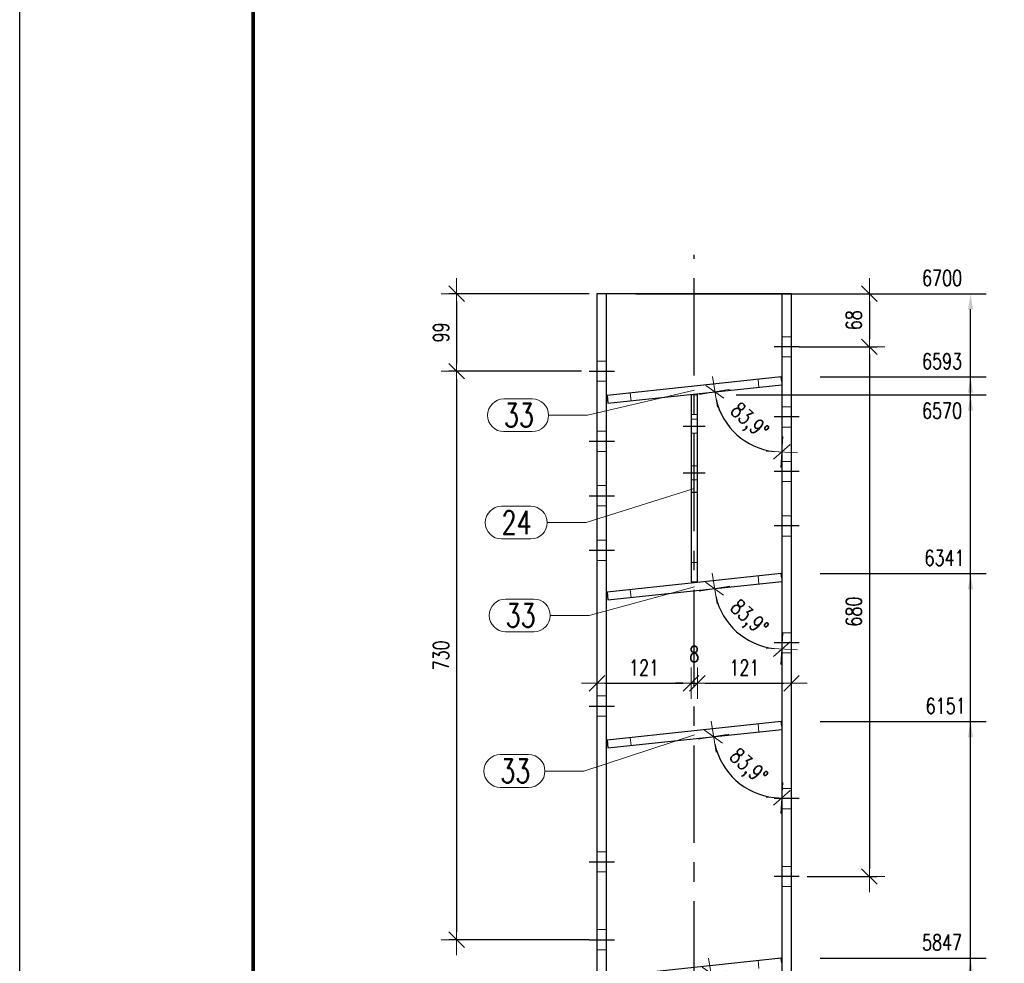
# Model space of a CAD drawing. Header units: millimetres. Extents: x 2097 to 3301, y 14853 to 15503.
# Tile 4 of 97: x 2099 to 2226, y 15075 to 15196. Entities that reach past the tile are written whole.
import ezdxf

# ---------------------------------------------------------------- set-up
doc = ezdxf.new("R2010")
doc.units = ezdxf.units.MM
doc.header["$LTSCALE"] = 10
doc.linetypes.add('HIDDEN', pattern=[0.375, 0.25, -0.125])
doc.linetypes.add('MITTE', pattern=[2, 1.25, -0.25, 0.25, -0.25])
doc.layers.get('Defpoints').update_dxf_attribs({"color": 1})
doc.layers.add('_FORMATKA', color=8, linetype='Continuous', plot=False)
for name, color, linetype, lineweight in [('_RAMKA', 7, 'Continuous', 35), ('PS_DIM', 4, 'Continuous', 13), ('PS_Hidden', 2, 'HIDDEN', 9), ('PS_Pos', 1, 'Continuous', 15), ('PS_SOLID', 7, 'Continuous', 30)]:
    doc.layers.add(name, color=color, linetype=linetype, lineweight=lineweight)
doc.layers.add('PS_MID', color=5, linetype='MITTE')
doc.layers.add('PS_SHAPE', color=3, linetype='Continuous')
doc.styles.add('simplex', font='simplex.shx', dxfattribs={"width": 0.75})
doc.dimstyles.new('1_10_GŁ_DS1-LS10', dxfattribs={"dimtxt": 2, "dimasz": 2, "dimexe": 2, "dimexo": 5, "dimgap": 1, "dimtad": 1, "dimjust": 4, "dimdec": 0, "dimlfac": 10, "dimtxsty": 'simplex', "dimblk1": 'NONE', "dimsah": 1, "dimcen": 2, "dimclrd": 256, "dimclre": 256, "dimclrt": 3, "dimadec": 1, "dimazin": 0, "dimtfac": 1, "dimtdec": 0, "dimtmove": 2, "dimatfit": 3, "dimfxl": 1, "dimarcsym": 0})
doc.dimstyles.new('1_10_PRZ', dxfattribs={"dimtxt": 2, "dimasz": 1, "dimexe": 2, "dimexo": 5, "dimgap": 1, "dimtad": 1, "dimdec": 0, "dimlfac": 10, "dimtxsty": 'simplex', "dimblk": 'dimznak', "dimcen": 2, "dimse1": 1, "dimse2": 1, "dimclrt": 3, "dimadec": 1, "dimazin": 0, "dimtfac": 1, "dimtdec": 0, "dimtix": 1, "dimtmove": 2, "dimatfit": 3, "dimldrblk": 'dim-grot', "dimfxl": 1, "dimarcsym": 0})
doc.dimstyles.new('1_10_SC', dxfattribs={"dimtxt": 2, "dimasz": 1, "dimexe": 1, "dimexo": 1, "dimgap": 1, "dimtad": 1, "dimdec": 0, "dimlfac": 10, "dimtxsty": 'simplex', "dimblk": 'dimznak', "dimcen": 2, "dimclrd": 256, "dimclre": 256, "dimclrt": 3, "dimadec": 1, "dimazin": 0, "dimtfac": 1, "dimtdec": 0, "dimtix": 1, "dimtmove": 2, "dimatfit": 3, "dimldrblk": 'dim-grot', "dimfxl": 1, "dimarcsym": 0})

# ---------------------------------------------------------------- blocks, each defined once
blk = doc.blocks.new('dimznak')
at = {"color": 0}
for points in [[(0, 2), (0, -2)], [(-2, 0), (2, 0)]]:
    blk.add_lwpolyline(points, dxfattribs=at)
at = {"color": 2}
blk.add_lwpolyline([(1, 1), (-1, -1)], dxfattribs=at)
blk = doc.blocks.new('*D1164')
at = {"layer": 'Defpoints', "color": 0, "transparency": 16777216}
for p in [(2197.25, 15161.29), (2197.25, 15149.61), (2174.91, 15147.22), (2190.09, 15144.77), (2197.25, 15035.29)]:
    blk.add_point(p, dxfattribs=at)
at = {"layer": 'PS_DIM', "color": 0, "lineweight": -2, "transparency": 16777216}
blk.add_arc((2197.25, 15149.61), 8.64, 192.7301, 263.3619, dxfattribs=at)
for p, rotation in [((2188.66, 15148.69), 99.4110277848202), ((2197.25, 15140.97), 356.6809749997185)]:
    blk.add_blockref('dimznak', p, dxfattribs=dict(at, rotation=rotation))
at = {"layer": 'PS_DIM', "color": 3, "transparency": 16777216, "insert": (2192.94, 15144.81), "char_height": 2, "attachment_point": 5, "rotation": 318.046, "style": 'simplex'}
blk.add_mtext('83,9°', dxfattribs=at)
blk = doc.blocks.new('dim-grot')
blk.add_hatch(color=256).paths.add_polyline_path([(0, 0), (-2, 0.5), (-2, -0.5)])
blk.add_lwpolyline([(0, 0), (-2, 0.5), (-2, -0.5), (0, 0)])
blk = doc.blocks.new('*D1165')
at = {"layer": 'Defpoints', "color": 0, "transparency": 16777216}
for p in [(2197.25, 15161.29), (2197.25, 15124.36), (2174.91, 15121.97), (2190.05, 15119.49), (2197.25, 15035.29)]:
    blk.add_point(p, dxfattribs=at)
at = {"layer": 'PS_DIM', "color": 0, "lineweight": -2, "transparency": 16777216}
blk.add_arc((2197.25, 15124.36), 8.69, 192.6927, 263.3993, dxfattribs=at)
for p, rotation in [((2188.61, 15123.43), 99.39233707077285), ((2197.25, 15115.67), 356.699665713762)]:
    blk.add_blockref('dimznak', p, dxfattribs=dict(at, rotation=rotation))
at = {"layer": 'PS_DIM', "color": 3, "transparency": 16777216, "insert": (2192.9, 15119.53), "char_height": 2, "attachment_point": 5, "rotation": 318.046, "style": 'simplex'}
blk.add_mtext('83,9°', dxfattribs=at)
blk = doc.blocks.new('*D1166')
at = {"layer": 'Defpoints', "color": 0, "transparency": 16777216}
for p in [(2197.25, 15161.29), (2197.25, 15105.36), (2174.91, 15102.97), (2189.95, 15100.42), (2197.25, 15035.29)]:
    blk.add_point(p, dxfattribs=at)
at = {"layer": 'PS_DIM', "color": 0, "lineweight": -2, "transparency": 16777216}
blk.add_arc((2197.25, 15105.36), 8.81, 192.6004, 263.4916, dxfattribs=at)
for p, rotation in [((2188.49, 15104.42), 99.34621714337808), ((2197.25, 15096.55), 356.7457856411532)]:
    blk.add_blockref('dimznak', p, dxfattribs=dict(at, rotation=rotation))
at = {"layer": 'PS_DIM', "color": 3, "transparency": 16777216, "insert": (2192.82, 15100.43), "char_height": 2, "attachment_point": 5, "rotation": 318.046, "style": 'simplex'}
blk.add_mtext('83,9°', dxfattribs=at)
blk = doc.blocks.new('*D1167')
at = {"layer": 'Defpoints', "color": 0, "transparency": 16777216}
for p in [(2197.25, 15161.29), (2197.25, 15074.98), (2174.91, 15072.6), (2189.68, 15069.87), (2197.25, 15035.29)]:
    blk.add_point(p, dxfattribs=at)
at = {"layer": 'PS_DIM', "color": 0, "lineweight": -2, "transparency": 16777216}
blk.add_arc((2197.25, 15074.98), 9.13, 192.3702, 263.7218, dxfattribs=at)
for p, rotation in [((2188.17, 15074.01), 99.23109958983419), ((2197.25, 15065.85), 356.8609031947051)]:
    blk.add_blockref('dimznak', p, dxfattribs=dict(at, rotation=rotation))
at = {"layer": 'PS_DIM', "color": 3, "transparency": 16777216, "insert": (2192.61, 15069.82), "char_height": 2, "attachment_point": 5, "rotation": 318.046, "style": 'simplex'}
blk.add_mtext('83,9°', dxfattribs=at)
blk = doc.blocks.new('*D1168')
at = {"layer": 'Defpoints', "color": 0, "transparency": 16777216}
for p in [(2185.6, 15140.22), (2173.5, 15138.84), (2185.6, 15111.28)]:
    blk.add_point(p, dxfattribs=at)
at = {"layer": 'PS_DIM', "color": 0, "lineweight": -2, "transparency": 16777216}
blk.add_line((2174.5, 15111.28), (2184.6, 15111.28), dxfattribs=at)
at = {"layer": 'PS_DIM', "color": 0, "lineweight": -2, "transparency": 16777216, "rotation": 180}
blk.add_blockref('dimznak', (2173.5, 15111.28), dxfattribs=at)
at = {"layer": 'PS_DIM', "color": 0, "lineweight": -2, "transparency": 16777216}
blk.add_blockref('dimznak', (2185.6, 15111.28), dxfattribs=at)
at = {"layer": 'PS_DIM', "color": 3, "transparency": 16777216, "insert": (2179.55, 15113.28), "char_height": 2, "attachment_point": 5, "style": 'simplex'}
blk.add_mtext('121', dxfattribs=at)
blk = doc.blocks.new('*D1169')
at = {"layer": 'Defpoints', "color": 0, "transparency": 16777216}
for p in [(2185.6, 15140.22), (2186.4, 15128.44), (2186.4, 15111.28)]:
    blk.add_point(p, dxfattribs=at)
at = {"layer": 'PS_DIM', "color": 0, "lineweight": -2, "transparency": 16777216}
for p, q in [((2184.6, 15111.28), (2183.6, 15111.28)), ((2185.6, 15111.28), (2186.4, 15111.28)), ((2187.4, 15111.28), (2188.4, 15111.28))]:
    blk.add_line(p, q, dxfattribs=at)
blk.add_blockref('dimznak', (2185.6, 15111.28), dxfattribs=at)
at = {"layer": 'PS_DIM', "color": 0, "lineweight": -2, "transparency": 16777216, "rotation": 180}
blk.add_blockref('dimznak', (2186.4, 15111.28), dxfattribs=at)
at = {"layer": 'PS_DIM', "color": 3, "transparency": 16777216, "insert": (2186, 15115.02), "char_height": 2, "attachment_point": 5, "style": 'simplex'}
blk.add_mtext('8', dxfattribs=at)
blk = doc.blocks.new('*D1170')
at = {"layer": 'Defpoints', "color": 0, "transparency": 16777216}
for p in [(2186.4, 15128.44), (2198.5, 15127.47), (2198.5, 15111.28)]:
    blk.add_point(p, dxfattribs=at)
at = {"layer": 'PS_DIM', "color": 0, "lineweight": -2, "transparency": 16777216}
blk.add_line((2187.4, 15111.28), (2197.5, 15111.28), dxfattribs=at)
at = {"layer": 'PS_DIM', "color": 0, "lineweight": -2, "transparency": 16777216, "rotation": 180}
blk.add_blockref('dimznak', (2186.4, 15111.28), dxfattribs=at)
at = {"layer": 'PS_DIM', "color": 0, "lineweight": -2, "transparency": 16777216}
blk.add_blockref('dimznak', (2198.5, 15111.28), dxfattribs=at)
at = {"layer": 'PS_DIM', "color": 3, "transparency": 16777216, "insert": (2192.45, 15113.28), "char_height": 2, "attachment_point": 5, "style": 'simplex'}
blk.add_mtext('121', dxfattribs=at)
blk = doc.blocks.new('*D1194')
at = {"layer": 'Defpoints', "color": 0, "transparency": 16777216}
for p in [(2197.18, 15075.98), (2221.5, 15075.98), (2198.5, 14919.15)]:
    blk.add_point(p, dxfattribs=at)
at = {"layer": 'PS_DIM', "lineweight": -2, "transparency": 16777216}
for p, q in [((2202.18, 15075.98), (2223.5, 15075.98)), ((2221.5, 14919.15), (2221.5, 15073.98)), ((2203.5, 14919.15), (2223.5, 14919.15))]:
    blk.add_line(p, q, dxfattribs=at)
at = {"layer": 'PS_DIM', "transparency": 16777216}
blk.add_solid([(2221.16, 15073.98), (2221.83, 15073.98), (2221.5, 15075.98)], dxfattribs=at)
at = {"layer": 'PS_DIM', "color": 3, "transparency": 16777216, "insert": (2217.83, 15078), "char_height": 2, "attachment_point": 5, "rotation": 0.0573, "style": 'simplex'}
blk.add_mtext('5847', dxfattribs=at)
blk = doc.blocks.new('_None')
blk = doc.blocks.new('*D1195')
at = {"layer": 'Defpoints', "color": 0, "transparency": 16777216}
for p in [(2197.18, 15106.35), (2221.5, 15106.35), (2198.5, 14919.15)]:
    blk.add_point(p, dxfattribs=at)
at = {"layer": 'PS_DIM', "lineweight": -2, "transparency": 16777216}
for p, q in [((2202.18, 15106.35), (2223.5, 15106.35)), ((2221.5, 14919.15), (2221.5, 15104.35)), ((2203.5, 14919.15), (2223.5, 14919.15))]:
    blk.add_line(p, q, dxfattribs=at)
at = {"layer": 'PS_DIM', "transparency": 16777216}
blk.add_solid([(2221.16, 15104.35), (2221.83, 15104.35), (2221.5, 15106.35)], dxfattribs=at)
at = {"layer": 'PS_DIM', "color": 3, "transparency": 16777216, "insert": (2218.3, 15108.37), "char_height": 2, "attachment_point": 5, "rotation": 0.0573, "style": 'simplex'}
blk.add_mtext('6151', dxfattribs=at)
blk = doc.blocks.new('*D1196')
at = {"layer": 'Defpoints', "color": 0, "transparency": 16777216}
for p in [(2197.18, 15125.35), (2221.5, 15125.35), (2198.5, 14919.15)]:
    blk.add_point(p, dxfattribs=at)
at = {"layer": 'PS_DIM', "lineweight": -2, "transparency": 16777216}
for p, q in [((2202.18, 15125.35), (2223.5, 15125.35)), ((2221.5, 14919.15), (2221.5, 15123.35)), ((2203.5, 14919.15), (2223.5, 14919.15))]:
    blk.add_line(p, q, dxfattribs=at)
at = {"layer": 'PS_DIM', "transparency": 16777216}
blk.add_solid([(2221.16, 15123.35), (2221.83, 15123.35), (2221.5, 15125.35)], dxfattribs=at)
at = {"layer": 'PS_DIM', "color": 3, "transparency": 16777216, "insert": (2218.15, 15127.37), "char_height": 2, "attachment_point": 5, "rotation": 0.0573, "style": 'simplex'}
blk.add_mtext('6341', dxfattribs=at)
blk = doc.blocks.new('*D1197')
at = {"layer": 'Defpoints', "color": 0, "transparency": 16777216}
for p in [(2186.4, 15148.29), (2221.5, 15148.29), (2198.5, 14919.15)]:
    blk.add_point(p, dxfattribs=at)
at = {"layer": 'PS_DIM', "lineweight": -2, "transparency": 16777216}
for p, q in [((2191.4, 15148.29), (2223.5, 15148.29)), ((2221.5, 14919.15), (2221.5, 15146.29)), ((2203.5, 14919.15), (2223.5, 14919.15))]:
    blk.add_line(p, q, dxfattribs=at)
at = {"layer": 'PS_DIM', "transparency": 16777216}
blk.add_solid([(2221.16, 15146.29), (2221.83, 15146.29), (2221.5, 15148.29)], dxfattribs=at)
at = {"layer": 'PS_DIM', "color": 3, "transparency": 16777216, "insert": (2217.83, 15146.27), "char_height": 2, "attachment_point": 5, "rotation": 0.0573, "style": 'simplex'}
blk.add_mtext('6570', dxfattribs=at)
blk = doc.blocks.new('*D1198')
at = {"layer": 'Defpoints', "color": 0, "transparency": 16777216}
for p in [(2197.18, 15150.6), (2221.5, 15150.6), (2198.5, 14919.15)]:
    blk.add_point(p, dxfattribs=at)
at = {"layer": 'PS_DIM', "lineweight": -2, "transparency": 16777216}
for p, q in [((2202.18, 15150.6), (2223.5, 15150.6)), ((2221.5, 14919.15), (2221.5, 15148.6)), ((2203.5, 14919.15), (2223.5, 14919.15))]:
    blk.add_line(p, q, dxfattribs=at)
at = {"layer": 'PS_DIM', "transparency": 16777216}
blk.add_solid([(2221.16, 15148.6), (2221.83, 15148.6), (2221.5, 15150.6)], dxfattribs=at)
at = {"layer": 'PS_DIM', "color": 3, "transparency": 16777216, "insert": (2217.83, 15152.62), "char_height": 2, "attachment_point": 5, "rotation": 0.0573, "style": 'simplex'}
blk.add_mtext('6593', dxfattribs=at)
blk = doc.blocks.new('*D1199')
at = {"layer": 'Defpoints', "color": 0, "transparency": 16777216}
for p in [(2173.5, 15161.29), (2221.5, 15161.29), (2198.5, 14919.15)]:
    blk.add_point(p, dxfattribs=at)
at = {"layer": 'PS_DIM', "lineweight": -2, "transparency": 16777216}
for p, q in [((2178.5, 15161.29), (2223.5, 15161.29)), ((2221.5, 14919.15), (2221.5, 15159.29)), ((2203.5, 14919.15), (2223.5, 14919.15))]:
    blk.add_line(p, q, dxfattribs=at)
at = {"layer": 'PS_DIM', "transparency": 16777216}
blk.add_solid([(2221.16, 15159.29), (2221.83, 15159.29), (2221.5, 15161.29)], dxfattribs=at)
at = {"layer": 'PS_DIM', "color": 3, "transparency": 16777216, "insert": (2217.83, 15163.31), "char_height": 2, "attachment_point": 5, "rotation": 0.0573, "style": 'simplex'}
blk.add_mtext('6700', dxfattribs=at)
blk = doc.blocks.new('*D1200')
at = {"layer": 'Defpoints', "color": 0, "transparency": 16777216}
for p in [(2198.5, 15161.29), (2198.5, 15154.47), (2208.5, 15154.47)]:
    blk.add_point(p, dxfattribs=at)
at = {"layer": 'PS_DIM', "lineweight": -2, "transparency": 16777216}
for p, q in [((2199.5, 15161.29), (2209.5, 15161.29)), ((2208.5, 15160.29), (2208.5, 15155.47)), ((2199.5, 15154.47), (2209.5, 15154.47))]:
    blk.add_line(p, q, dxfattribs=at)
for p, rotation in [((2208.5, 15161.29), 90), ((2208.5, 15154.47), 270)]:
    blk.add_blockref('dimznak', p, dxfattribs=dict(at, rotation=rotation))
at = {"layer": 'PS_DIM', "color": 3, "transparency": 16777216, "insert": (2206.5, 15157.88), "char_height": 2, "attachment_point": 5, "rotation": 90, "style": 'simplex'}
blk.add_mtext('68', dxfattribs=at)
blk = doc.blocks.new('*D1201')
at = {"layer": 'Defpoints', "color": 0, "transparency": 16777216}
for p in [(2198.5, 15154.47), (2199.5, 15086.47), (2208.5, 15086.47)]:
    blk.add_point(p, dxfattribs=at)
at = {"layer": 'PS_DIM', "lineweight": -2, "transparency": 16777216}
for p, q in [((2199.5, 15154.47), (2209.5, 15154.47)), ((2208.5, 15153.47), (2208.5, 15087.47)), ((2200.5, 15086.47), (2209.5, 15086.47))]:
    blk.add_line(p, q, dxfattribs=at)
for p, rotation in [((2208.5, 15154.47), 90), ((2208.5, 15086.47), 270)]:
    blk.add_blockref('dimznak', p, dxfattribs=dict(at, rotation=rotation))
at = {"layer": 'PS_DIM', "color": 3, "transparency": 16777216, "insert": (2206.5, 15120.47), "char_height": 2, "attachment_point": 5, "rotation": 90, "style": 'simplex'}
blk.add_mtext('680', dxfattribs=at)
blk = doc.blocks.new('*D1202')
at = {"layer": 'Defpoints', "color": 0, "transparency": 16777216}
for p in [(2173.5, 15161.29), (2155.48, 15151.35), (2172.5, 15151.35)]:
    blk.add_point(p, dxfattribs=at)
at = {"layer": 'PS_DIM', "lineweight": -2, "transparency": 16777216}
for p, q in [((2172.5, 15161.29), (2154.48, 15161.29)), ((2155.48, 15160.29), (2155.48, 15152.35)), ((2171.5, 15151.35), (2154.48, 15151.35))]:
    blk.add_line(p, q, dxfattribs=at)
for p, rotation in [((2155.48, 15161.29), 90), ((2155.48, 15151.35), 270)]:
    blk.add_blockref('dimznak', p, dxfattribs=dict(at, rotation=rotation))
at = {"layer": 'PS_DIM', "color": 3, "transparency": 16777216, "insert": (2153.48, 15156.32), "char_height": 2, "attachment_point": 5, "rotation": 90, "style": 'simplex'}
blk.add_mtext('99', dxfattribs=at)
blk = doc.blocks.new('*D1203')
at = {"layer": 'Defpoints', "color": 0, "transparency": 16777216}
for p in [(2172.5, 15151.35), (2155.48, 15078.35), (2173.5, 15078.35)]:
    blk.add_point(p, dxfattribs=at)
at = {"layer": 'PS_DIM', "lineweight": -2, "transparency": 16777216}
for p, q in [((2171.5, 15151.35), (2154.48, 15151.35)), ((2155.48, 15150.35), (2155.48, 15079.35)), ((2172.5, 15078.35), (2154.48, 15078.35))]:
    blk.add_line(p, q, dxfattribs=at)
for p, rotation in [((2155.48, 15151.35), 90), ((2155.48, 15078.35), 270)]:
    blk.add_blockref('dimznak', p, dxfattribs=dict(at, rotation=rotation))
at = {"layer": 'PS_DIM', "color": 3, "transparency": 16777216, "insert": (2153.48, 15114.85), "char_height": 2, "attachment_point": 5, "rotation": 90, "style": 'simplex'}
blk.add_mtext('730', dxfattribs=at)
blk = doc.blocks.new('*X1557')
at = {"layer": 'PS_Hidden', "color": 2, "linetype": 'HIDDEN'}
for p, q in [((2197.25, 15030.79), (2197.25, 15161.29)), ((2198.5, 15155.77), (2197.25, 15155.77)), ((2197.25, 15153.17), (2198.5, 15153.17)), ((2173.5, 15152.48), (2173.5, 15152.65)), ((2173.5, 15152.65), (2174.75, 15152.65)), ((2173.5, 15152), (2173.5, 15152.48)), ((2173.5, 15151.35), (2173.5, 15152)), ((2173.5, 15150.7), (2173.5, 15151.35)), ((2173.5, 15150.23), (2173.5, 15150.7)), ((2173.5, 15150.05), (2173.5, 15150.23)), ((2174.75, 15150.05), (2173.5, 15150.05)), ((2194.2, 15150.29), (2194.3, 15149.29)), ((2197.29, 15149.61), (2197.25, 15150.01)), ((2197.25, 15149.61), (2197.29, 15149.61)), ((2177.79, 15148.54), (2177.9, 15147.54)), ((2186.4, 15145.79), (2185.6, 15145.79)), ((2198.5, 15146.77), (2197.25, 15146.77)), ((2186.4, 15145.19), (2185.6, 15145.19)), ((2173.5, 15143.48), (2173.5, 15143.65)), ((2173.5, 15143.65), (2174.75, 15143.65)), ((2173.5, 15143), (2173.5, 15143.48)), ((2185.6, 15143.39), (2186.4, 15143.39)), ((2197.25, 15144.17), (2198.5, 15144.17)), ((2173.5, 15142.35), (2173.5, 15143)), ((2173.5, 15141.7), (2173.5, 15142.35)), ((2173.5, 15141.23), (2173.5, 15141.7)), ((2173.5, 15141.05), (2173.5, 15141.23)), ((2174.75, 15141.05), (2173.5, 15141.05)), ((2198.5, 15139.77), (2197.25, 15139.77)), ((2186.4, 15139.19), (2185.6, 15139.19)), ((2185.6, 15137.39), (2186.4, 15137.39)), ((2197.25, 15137.17), (2198.5, 15137.17)), ((2173.5, 15136.48), (2173.5, 15136.65)), ((2173.5, 15136.65), (2174.75, 15136.65)), ((2173.5, 15136), (2173.5, 15136.48)), ((2173.5, 15135.35), (2173.5, 15136)), ((2173.5, 15134.7), (2173.5, 15135.35)), ((2173.5, 15134.23), (2173.5, 15134.7)), ((2173.5, 15134.05), (2173.5, 15134.23)), ((2174.75, 15134.05), (2173.5, 15134.05)), ((2198.5, 15132.77), (2197.25, 15132.77)), ((2173.5, 15129.48), (2173.5, 15129.65)), ((2173.5, 15129.65), (2174.75, 15129.65)), ((2173.5, 15129), (2173.5, 15129.48)), ((2197.25, 15130.17), (2198.5, 15130.17)), ((2173.5, 15128.35), (2173.5, 15129)), ((2173.5, 15127.7), (2173.5, 15128.35)), ((2173.5, 15127.23), (2173.5, 15127.7)), ((2173.5, 15127.05), (2173.5, 15127.23)), ((2174.75, 15127.05), (2173.5, 15127.05)), ((2186.4, 15126.79), (2185.6, 15126.79)), ((2194.2, 15125.04), (2194.3, 15124.04)), ((2197.29, 15124.36), (2197.25, 15124.76)), ((2197.25, 15124.36), (2197.29, 15124.36)), ((2177.79, 15123.29), (2177.9, 15122.29)), ((2198.5, 15117.77), (2197.25, 15117.77)), ((2197.25, 15115.17), (2198.5, 15115.17)), ((2173.5, 15109.48), (2173.5, 15109.65)), ((2173.5, 15109.65), (2174.75, 15109.65)), ((2173.5, 15109), (2173.5, 15109.48)), ((2173.5, 15108.35), (2173.5, 15109)), ((2173.5, 15107.7), (2173.5, 15108.35)), ((2173.5, 15107.23), (2173.5, 15107.7)), ((2173.5, 15107.05), (2173.5, 15107.23)), ((2174.75, 15107.05), (2173.5, 15107.05)), ((2194.2, 15106.04), (2194.3, 15105.04)), ((2197.29, 15105.36), (2197.25, 15105.76)), ((2197.25, 15105.36), (2197.29, 15105.36)), ((2177.79, 15104.29), (2177.9, 15103.29)), ((2198.5, 15097.77), (2197.25, 15097.77)), ((2197.25, 15095.17), (2198.5, 15095.17)), ((2173.5, 15089.48), (2173.5, 15089.65)), ((2173.5, 15089.65), (2174.75, 15089.65)), ((2173.5, 15089), (2173.5, 15089.48)), ((2173.5, 15088.35), (2173.5, 15089)), ((2173.5, 15087.7), (2173.5, 15088.35)), ((2173.5, 15087.23), (2173.5, 15087.7)), ((2198.5, 15087.77), (2197.25, 15087.77)), ((2173.5, 15087.05), (2173.5, 15087.23)), ((2174.75, 15087.05), (2173.5, 15087.05)), ((2197.25, 15085.17), (2198.5, 15085.17)), ((2173.5, 15079.48), (2173.5, 15079.65)), ((2173.5, 15079.65), (2174.75, 15079.65)), ((2173.5, 15079), (2173.5, 15079.48)), ((2173.5, 15078.35), (2173.5, 15079)), ((2173.5, 15077.7), (2173.5, 15078.35)), ((2173.5, 15077.23), (2173.5, 15077.7)), ((2173.5, 15077.05), (2173.5, 15077.23)), ((2174.75, 15077.05), (2173.5, 15077.05)), ((2194.2, 15075.66), (2194.3, 15074.67)), ((2197.29, 15074.98), (2197.25, 15075.38))]:
    blk.add_line(p, q, dxfattribs=at)
at = {"layer": 'PS_MID', "color": 5, "linetype": 'MITTE'}
for p, q in [((2186, 15030.79), (2186, 15166.29)), ((2199.5, 15154.47), (2196.25, 15154.47)), ((2199.5, 15154.47), (2196.25, 15154.47)), ((2172.5, 15151.35), (2175.75, 15151.35)), ((2172.5, 15151.35), (2175.75, 15151.35)), ((2199.5, 15145.47), (2196.25, 15145.47)), ((2199.5, 15145.47), (2196.25, 15145.47)), ((2184.6, 15144.29), (2187.4, 15144.29)), ((2184.6, 15144.29), (2187.4, 15144.29)), ((2172.5, 15142.35), (2175.75, 15142.35)), ((2172.5, 15142.35), (2175.75, 15142.35)), ((2184.6, 15138.29), (2187.4, 15138.29)), ((2184.6, 15138.29), (2187.4, 15138.29)), ((2199.5, 15138.47), (2196.25, 15138.47)), ((2199.5, 15138.47), (2196.25, 15138.47)), ((2172.5, 15135.35), (2175.75, 15135.35)), ((2172.5, 15135.35), (2175.75, 15135.35)), ((2199.5, 15131.47), (2196.25, 15131.47)), ((2199.5, 15131.47), (2196.25, 15131.47)), ((2172.5, 15128.35), (2175.75, 15128.35)), ((2172.5, 15128.35), (2175.75, 15128.35)), ((2199.5, 15116.47), (2196.25, 15116.47)), ((2199.5, 15116.47), (2196.25, 15116.47)), ((2172.5, 15108.35), (2175.75, 15108.35)), ((2172.5, 15108.35), (2175.75, 15108.35)), ((2199.5, 15096.47), (2196.25, 15096.47)), ((2199.5, 15096.47), (2196.25, 15096.47)), ((2172.5, 15088.35), (2175.75, 15088.35)), ((2172.5, 15088.35), (2175.75, 15088.35)), ((2199.5, 15086.47), (2196.25, 15086.47)), ((2199.5, 15086.47), (2196.25, 15086.47)), ((2172.5, 15078.35), (2175.75, 15078.35)), ((2172.5, 15078.35), (2175.75, 15078.35))]:
    blk.add_line(p, q, dxfattribs=at)
at = {"layer": 'PS_SOLID', "color": 7, "linetype": 'Continuous'}
for p, q in [((2174.75, 15161.29), (2173.5, 15161.29)), ((2173.5, 15161.29), (2173.5, 15030.79)), ((2197.25, 15161.29), (2174.75, 15161.29)), ((2174.75, 15151.35), (2174.75, 15161.29)), ((2198.5, 15161.29), (2197.25, 15161.29)), ((2197.25, 15161.29), (2197.25, 15030.79)), ((2198.5, 15154.47), (2198.5, 15161.29)), ((2198.5, 15145.47), (2198.5, 15154.47)), ((2174.75, 15142.35), (2174.75, 15151.35)), ((2197.18, 15150.6), (2174.81, 15148.22)), ((2174.91, 15147.22), (2197.25, 15149.61)), ((2197.25, 15150.01), (2197.18, 15150.6)), ((2174.81, 15148.22), (2174.91, 15147.22)), ((2186.4, 15148.29), (2185.6, 15148.29)), ((2185.6, 15148.29), (2185.6, 15135.79)), ((2186.4, 15144.29), (2186.4, 15148.29)), ((2198.5, 15138.47), (2198.5, 15145.47)), ((2186.4, 15138.29), (2186.4, 15144.29)), ((2174.75, 15135.35), (2174.75, 15142.35)), ((2186.4, 15135.79), (2186.4, 15138.29)), ((2198.5, 15131.47), (2198.5, 15138.47)), ((2185.6, 15135.79), (2185.6, 15124.29)), ((2186.4, 15135.79), (2185.6, 15135.79)), ((2186.4, 15124.29), (2186.4, 15135.79)), ((2174.75, 15128.35), (2174.75, 15135.35)), ((2198.5, 15116.47), (2198.5, 15131.47)), ((2174.75, 15108.35), (2174.75, 15128.35)), ((2197.18, 15125.35), (2174.81, 15122.97)), ((2197.25, 15124.76), (2197.18, 15125.35)), ((2174.91, 15121.97), (2197.25, 15124.36)), ((2185.6, 15124.29), (2186.4, 15124.29)), ((2174.81, 15122.97), (2174.91, 15121.97)), ((2198.5, 15096.47), (2198.5, 15116.47)), ((2174.75, 15088.35), (2174.75, 15108.35)), ((2197.18, 15106.35), (2174.81, 15103.97)), ((2174.91, 15102.97), (2197.25, 15105.36)), ((2197.25, 15105.76), (2197.18, 15106.35)), ((2174.81, 15103.97), (2174.91, 15102.97)), ((2198.5, 15086.47), (2198.5, 15096.47)), ((2174.75, 15078.35), (2174.75, 15088.35)), ((2198.5, 15030.79), (2198.5, 15086.47)), ((2174.75, 15030.79), (2174.75, 15078.35)), ((2197.18, 15075.98), (2174.81, 15073.59)), ((2197.25, 15075.38), (2197.18, 15075.98))]:
    blk.add_line(p, q, dxfattribs=at)
blk = doc.blocks.new('*X1580')
at = {"color": 1}
for p, q in [((2186.05, 15104.66), (2171.83, 15100.01)), ((2161.09, 15102.11), (2164.73, 15102.11)), ((2166.83, 15100.01), (2171.83, 15100.01)), ((2161.09, 15097.91), (2164.73, 15097.91))]:
    blk.add_line(p, q, dxfattribs=at)
for centre, start, end in [((2161.09, 15100.01), 90, 270), ((2164.73, 15100.01), 270, 90)]:
    blk.add_arc(centre, 2.1, start, end, dxfattribs=at)
at = {"color": 2, "style": 'simplex', "width": 0.75}
blk.add_text('33', height=3, dxfattribs=at).set_placement((2161.09, 15098.51))
blk = doc.blocks.new('*X1581')
at = {"color": 1}
for p, q in [((2186.05, 15104.66), (2171.83, 15100.01)), ((2161.09, 15102.11), (2164.73, 15102.11)), ((2166.83, 15100.01), (2171.83, 15100.01)), ((2161.09, 15097.91), (2164.73, 15097.91))]:
    blk.add_line(p, q, dxfattribs=at)
for centre, start, end in [((2161.09, 15100.01), 90, 270), ((2164.73, 15100.01), 270, 90)]:
    blk.add_arc(centre, 2.1, start, end, dxfattribs=at)
at = {"color": 2, "style": 'simplex', "width": 0.75}
blk.add_text('33', height=3, dxfattribs=at).set_placement((2161.09, 15098.51))
blk = doc.blocks.new('*X1592')
at = {"color": 1}
for p, q in [((2186, 15136.29), (2172.11, 15131.9)), ((2161.26, 15134), (2165.01, 15134)), ((2167.11, 15131.9), (2172.11, 15131.9)), ((2161.26, 15129.8), (2165.01, 15129.8))]:
    blk.add_line(p, q, dxfattribs=at)
for centre, start, end in [((2161.26, 15131.9), 90, 270), ((2165.01, 15131.9), 270, 90)]:
    blk.add_arc(centre, 2.1, start, end, dxfattribs=at)
at = {"color": 2, "style": 'simplex', "width": 0.75}
blk.add_text('24', height=3, dxfattribs=at).set_placement((2161.26, 15130.4))
blk = doc.blocks.new('*X1593')
at = {"color": 1}
for p, q in [((2186, 15136.29), (2172.11, 15131.9)), ((2161.26, 15134), (2165.01, 15134)), ((2167.11, 15131.9), (2172.11, 15131.9)), ((2161.26, 15129.8), (2165.01, 15129.8))]:
    blk.add_line(p, q, dxfattribs=at)
for centre, start, end in [((2161.26, 15131.9), 90, 270), ((2165.01, 15131.9), 270, 90)]:
    blk.add_arc(centre, 2.1, start, end, dxfattribs=at)
at = {"color": 2, "style": 'simplex', "width": 0.75}
blk.add_text('24', height=3, dxfattribs=at).set_placement((2161.26, 15130.4))
blk = doc.blocks.new('*X1594')
at = {"color": 1}
for p, q in [((2186.05, 15148.91), (2172.3, 15145.68)), ((2161.56, 15147.78), (2165.2, 15147.78)), ((2167.3, 15145.68), (2172.3, 15145.68)), ((2161.56, 15143.58), (2165.2, 15143.58))]:
    blk.add_line(p, q, dxfattribs=at)
for centre, start, end in [((2161.56, 15145.68), 90, 270), ((2165.2, 15145.68), 270, 90)]:
    blk.add_arc(centre, 2.1, start, end, dxfattribs=at)
at = {"color": 2, "style": 'simplex', "width": 0.75}
blk.add_text('33', height=3, dxfattribs=at).set_placement((2161.56, 15144.18))
blk = doc.blocks.new('*X1595')
at = {"color": 1}
for p, q in [((2186.05, 15148.91), (2172.3, 15145.68)), ((2161.56, 15147.78), (2165.2, 15147.78)), ((2167.3, 15145.68), (2172.3, 15145.68)), ((2161.56, 15143.58), (2165.2, 15143.58))]:
    blk.add_line(p, q, dxfattribs=at)
for centre, start, end in [((2161.56, 15145.68), 90, 270), ((2165.2, 15145.68), 270, 90)]:
    blk.add_arc(centre, 2.1, start, end, dxfattribs=at)
at = {"color": 2, "style": 'simplex', "width": 0.75}
blk.add_text('33', height=3, dxfattribs=at).set_placement((2161.56, 15144.18))
blk = doc.blocks.new('*X1596')
at = {"color": 1}
for p, q in [((2186.05, 15123.66), (2172.51, 15119.99)), ((2161.77, 15122.09), (2165.41, 15122.09)), ((2167.51, 15119.99), (2172.51, 15119.99)), ((2161.77, 15117.89), (2165.41, 15117.89))]:
    blk.add_line(p, q, dxfattribs=at)
for centre, start, end in [((2161.77, 15119.99), 90, 270), ((2165.41, 15119.99), 270, 90)]:
    blk.add_arc(centre, 2.1, start, end, dxfattribs=at)
at = {"color": 2, "style": 'simplex', "width": 0.75}
blk.add_text('33', height=3, dxfattribs=at).set_placement((2161.77, 15118.49))
blk = doc.blocks.new('*X1597')
at = {"color": 1}
for p, q in [((2186.05, 15123.66), (2172.51, 15119.99)), ((2161.77, 15122.09), (2165.41, 15122.09)), ((2167.51, 15119.99), (2172.51, 15119.99)), ((2161.77, 15117.89), (2165.41, 15117.89))]:
    blk.add_line(p, q, dxfattribs=at)
for centre, start, end in [((2161.77, 15119.99), 90, 270), ((2165.41, 15119.99), 270, 90)]:
    blk.add_arc(centre, 2.1, start, end, dxfattribs=at)
at = {"color": 2, "style": 'simplex', "width": 0.75}
blk.add_text('33', height=3, dxfattribs=at).set_placement((2161.77, 15118.49))

msp = doc.modelspace()

# ---------------------------------------------------------------- linework, layer by layer
at = {"layer": '_FORMATKA', "lineweight": -3}
msp.add_lwpolyline([(2099.35, 14880.62), (3299.35, 14880.62), (3299.35, 15474.62), (2099.35, 15474.62)], close=True, dxfattribs=at)
at = {"layer": '_RAMKA', "lineweight": -3, "const_width": 0.5}
msp.add_lwpolyline([(2129.35, 14890.62), (3289.35, 14890.62), (3289.35, 15464.62), (2129.35, 15464.62)], close=True, dxfattribs=at)

# ---------------------------------------------------------------- block references
at = {"layer": 'PS_Pos'}
for name in ['*X1594', '*X1595', '*X1592', '*X1593', '*X1596', '*X1597', '*X1580', '*X1581']:
    msp.add_blockref(name, (0, 0), dxfattribs=at)
at = {"layer": 'PS_SHAPE', "color": 3}
msp.add_blockref('*X1557', (0, 0), dxfattribs=at)

# ---------------------------------------------------------------- dimensions: what is measured, and where the dimension line sits
at = {"layer": 'PS_DIM'}
for base, p2, text, picture, middle in [((2221.5, 15161.29), (2173.5, 15161.29), '6700', '*D1199', (2217.83, 15163.31)), ((2221.5, 15150.6), (2197.18, 15150.6), '6593', '*D1198', (2217.83, 15152.62)), ((2221.5, 15148.29), (2186.4, 15148.29), '6570', '*D1197', (2217.83, 15146.27)), ((2221.5, 15125.35), (2197.18, 15125.35), '6341', '*D1196', (2218.15, 15127.37)), ((2221.5, 15106.35), (2197.18, 15106.35), '6151', '*D1195', (2218.3, 15108.37)), ((2221.5, 15075.98), (2197.18, 15075.98), '5847', '*D1194', (2217.83, 15078))]:
    dim = msp.add_linear_dim(base=base, p1=(2198.5, 14919.15), p2=p2, angle=90, text=text, dimstyle='1_10_GŁ_DS1-LS10', dxfattribs=at)
    dim.commit()
    dim.dimension.update_dxf_attribs({"geometry": picture, "text_midpoint": middle, "dimtype": 160, "text_rotation": 0.0573})
for base, p1, p2, picture, middle in [((2155.48, 15151.35), (2173.5, 15161.29), (2172.5, 15151.35), '*D1202', (2153.48, 15156.32)), ((2208.5, 15154.47), (2198.5, 15161.29), (2198.5, 15154.47), '*D1200', (2206.5, 15157.88)), ((2208.5, 15086.47), (2198.5, 15154.47), (2199.5, 15086.47), '*D1201', (2206.5, 15120.47)), ((2155.48, 15078.35), (2172.5, 15151.35), (2173.5, 15078.35), '*D1203', (2153.48, 15114.85))]:
    dim = msp.add_linear_dim(base=base, p1=p1, p2=p2, angle=90, dimstyle='1_10_SC', dxfattribs=at)
    dim.commit()
    dim.dimension.update_dxf_attribs({"geometry": picture, "text_midpoint": middle})
for base, line2, picture, middle in [((2190.09, 15144.77), ((2174.91, 15147.22), (2197.25, 15149.61)), '*D1164', (2192.94, 15144.81)), ((2190.05, 15119.49), ((2174.91, 15121.97), (2197.25, 15124.36)), '*D1165', (2192.9, 15119.53)), ((2189.95, 15100.42), ((2174.91, 15102.97), (2197.25, 15105.36)), '*D1166', (2192.82, 15100.43)), ((2189.68, 15069.87), ((2174.91, 15072.6), (2197.25, 15074.98)), '*D1167', (2192.61, 15069.82))]:
    dim = msp.add_angular_dim_2l(base=base, line1=((2197.25, 15035.29), (2197.25, 15161.29)), line2=line2, dimstyle='1_10_PRZ', dxfattribs=at)
    dim.commit()
    dim.dimension.update_dxf_attribs({"geometry": picture, "text_midpoint": middle})
for base, p1, p2, picture, middle in [((2185.6, 15111.28), (2173.5, 15138.84), (2185.6, 15140.22), '*D1168', (2179.55, 15113.28)), ((2198.5, 15111.28), (2186.4, 15128.44), (2198.5, 15127.47), '*D1170', (2192.45, 15113.28))]:
    dim = msp.add_linear_dim(base=base, p1=p1, p2=p2, dimstyle='1_10_PRZ', dxfattribs=at)
    dim.commit()
    dim.dimension.update_dxf_attribs({"geometry": picture, "text_midpoint": middle})
dim = msp.add_linear_dim(base=(2186.4, 15111.28), p1=(2185.6, 15140.22), p2=(2186.4, 15128.44), dimstyle='1_10_PRZ', dxfattribs=at)
dim.commit()
dim.dimension.update_dxf_attribs({"geometry": '*D1169', "text_midpoint": (2186, 15115.02), "dimtype": 160})

doc.saveas('drawing.dxf')
